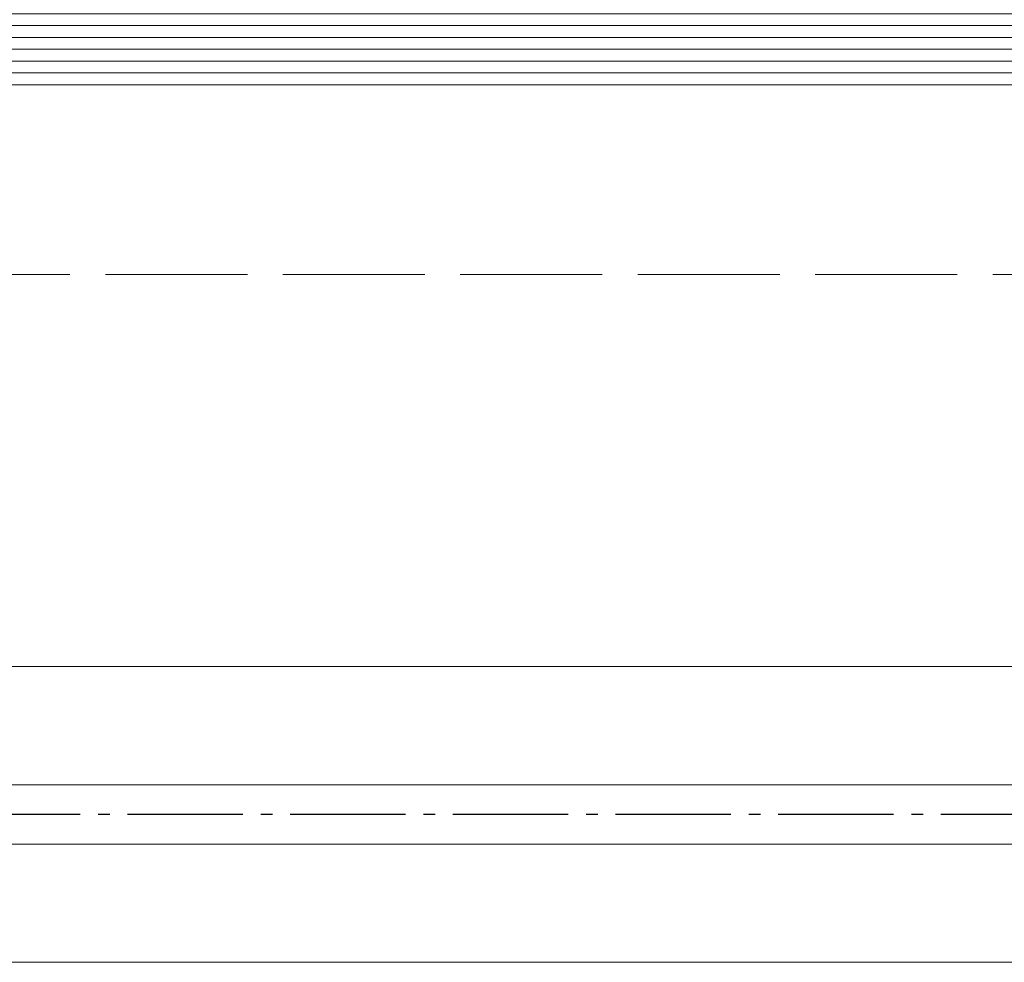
# Model space of a CAD drawing. Header units: inches. Extents: x -96941 to 10978768, y -673 to 1070890.
# Tile 216 of 256: x 63885 to 63969, y 3557 to 3637. Entities that reach past the tile are written whole.
import ezdxf

# ---------------------------------------------------------------- set-up
doc = ezdxf.new("R2010")
doc.units = ezdxf.units.IN
doc.linetypes.add('ACAD_ISO02W100', pattern=[15, 12, -3])
doc.linetypes.add('AM_DIN_G_W050', pattern=[13.75, 9.75, -1.5, 1, -1.5])
for name, color, linetype, lineweight in [('!_A_01_TENKÁ', 8, 'Continuous', 13), ('!_A_03_ČIARKOVANÁ', 41, 'ACAD_ISO02W100', 13), ('_MB_kreskowanie_szklo_0.09', 157, 'Continuous', 9), ('_MB_szklo_0.15', 142, 'Continuous', 15), ('AM_7', 4, 'AM_DIN_G_W050', 25)]:
    doc.layers.add(name, color=color, linetype=linetype, lineweight=lineweight)

# ---------------------------------------------------------------- blocks, each defined once
blk = doc.blocks.new('*U622')
at = {"layer": '_MB_kreskowanie_szklo_0.09'}
for points in [[(0, -1), (918, -1)], [(0, -2), (918, -2)], [(0, -3), (918, -3)], [(0, -4), (918, -4)], [(0, -5), (918, -5)]]:
    blk.add_lwpolyline(points, dxfattribs=at)
at = {"layer": '_MB_szklo_0.15'}
blk.add_lwpolyline([(918, 0), (0, 0), (0, -6), (918, -6)], dxfattribs=at)

msp = doc.modelspace()

# ---------------------------------------------------------------- linework, layer by layer
at = {"layer": '!_A_01_TENKÁ', "color": 14, "true_color": 0xa30000}
for p, q in [((67671.859, 3582.246), (63838.527, 3582.246)), ((63838.527, 3572.246), (67671.859, 3572.246)), ((67671.859, 3567.246), (63838.527, 3567.246)), ((63838.527, 3557.246), (67671.859, 3557.246))]:
    msp.add_line(p, q, dxfattribs=at)
at = {"layer": '!_A_03_ČIARKOVANÁ', "color": 14, "true_color": 0xa30000}
msp.add_lwpolyline([(55657.735, 3615.404), (71960.735, 3615.404)], dxfattribs=at)
at = {"layer": 'AM_7', "color": 14, "true_color": 0xa30000}
msp.add_line((67671.859, 3569.746), (63814.827, 3569.746), dxfattribs=at)

# ---------------------------------------------------------------- block references
at = {"color": 14, "true_color": 0xa30000, "xscale": -1, "rotation": 180}
msp.add_blockref('*U622', (63803.735, 3631.444), dxfattribs=at)

doc.saveas('drawing.dxf')
